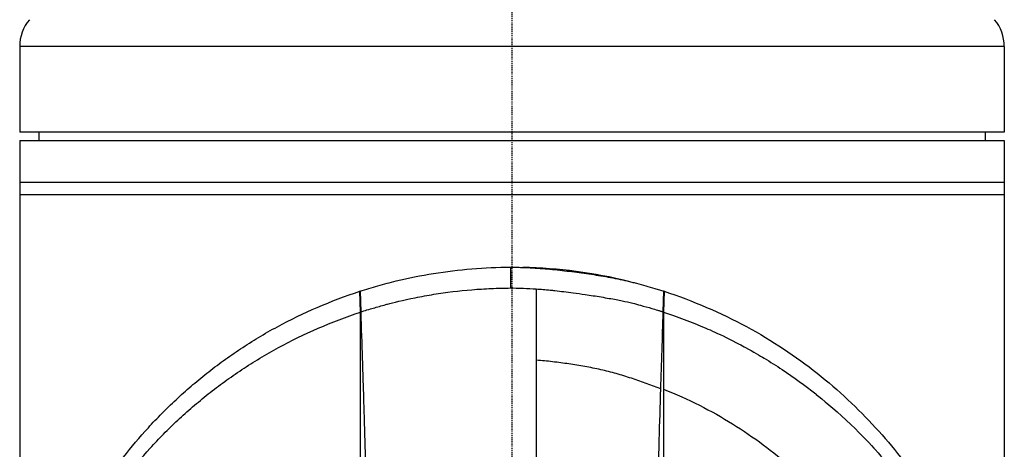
# Model space of a CAD drawing. Header units: millimetres. Extents: x 0 to 4378, y 0 to 2376.
# Tile 181 of 227: x 2194 to 2312, y 1307 to 1358. Entities that reach past the tile are written whole.
import ezdxf

# ---------------------------------------------------------------- set-up
doc = ezdxf.new("R2010")
doc.units = ezdxf.units.MM
doc.header["$LTSCALE"] = 0.2
doc.linetypes.add('CENTER2', pattern=[1.125, 0.75, -0.125, 0.125, -0.125])
doc.layers.add('02_Center Line', color=1, linetype='CENTER2')

# ---------------------------------------------------------------- blocks, each defined once
blk = doc.blocks.new('A$C47a589fd')
for p, q in [((59, 695.14), (-59, 695.14)), ((-59, 695.14), (-59, 684.9)), ((59, 695.14), (59, 684.9)), ((59, 684.9), (-59, 684.9)), ((-56.7, 684.9), (-56.71, 683.9)), ((56.7, 684.9), (56.71, 683.9)), ((-59, 683.9), (59, 683.9)), ((-59, 683.9), (-59, 535.5)), ((59, 683.9), (59, 535.5)), ((-59, 678.9), (59, 678.9)), ((-59, 677.4), (59, 677.4)), ((-0.18, 668.71), (-0.17, 666.22)), ((-18.21, 665.84), (-18.23, 665.83)), ((-18.15, 663.33), (-18.23, 665.83)), ((-18.21, 665.84), (-18.13, 663.35)), ((18.13, 663.35), (18.2, 665.84)), ((18.22, 665.83), (18.14, 663.33)), ((18.22, 665.83), (18.2, 665.84)), ((18.13, 663.35), (18.14, 663.33)), ((2.91, 657.57), (2.91, 645.29))]:
    blk.add_line(p, q)
for centre, radius, start, end in [((-54, 695.14), 5, 140, 180), ((54, 695.14), 5, 0, 40), ((0, 609.7), 59, 76.2705, 88.7519)]:
    blk.add_arc(centre, radius, start, end)
for start_param, end_param in [(0.352275, 0.352284), (5.9309, 5.930909)]:
    blk.add_ellipse((0, 660.63), major_axis=(3.1, 0), ratio=0.707107, start_param=start_param, end_param=end_param)
for points, knots in [([(-18.21, 665.84), (-17.86, 665.95), (-17.5, 666.07), (-17.15, 666.17), (-16.79, 666.28), (-16.43, 666.38), (-16.07, 666.48), (-15.71, 666.58), (-15.35, 666.68), (-14.98, 666.78), (-14.62, 666.88), (-14.25, 666.97), (-13.89, 667.06), (-12.42, 667.41), (-10.92, 667.71), (-9.41, 667.95), (-7.89, 668.2), (-6.36, 668.39), (-4.82, 668.51), (-3.28, 668.64), (-1.73, 668.71), (-0.18, 668.71)], [-1, -1, -1, -1, -0.9375, -0.9375, -0.9375, -0.875, -0.875, -0.875, -0.8125, -0.8125, -0.8125, -0.75, -0.75, -0.75, -0.5, -0.5, -0.5, -0.25, -0.25, -0.25, 0, 0, 0, 0]), ([(-0.18, 668.71), (0.02, 668.71), (0.22, 668.71), (0.42, 668.71), (0.61, 668.71), (0.81, 668.7), (1.01, 668.69), (1.4, 668.68), (1.8, 668.67), (2.19, 668.65), (2.98, 668.6), (3.76, 668.55), (4.55, 668.47), (5.33, 668.4), (6.11, 668.31), (6.89, 668.22), (7.67, 668.12), (8.44, 668.02), (9.22, 667.91), (9.99, 667.79), (10.76, 667.67), (11.52, 667.53), (12.29, 667.39), (13.05, 667.23), (13.8, 667.06), (13.99, 667.02), (14.17, 666.97), (14.36, 666.93), (14.55, 666.88), (14.73, 666.84), (14.92, 666.79), (15.29, 666.69), (15.66, 666.59), (16.02, 666.49), (16.39, 666.39), (16.76, 666.28), (17.12, 666.17), (17.3, 666.12), (17.48, 666.06), (17.66, 666.01), (17.84, 665.95), (18.02, 665.89), (18.2, 665.84)], [-1, -1, -1, -1, -0.96875, -0.96875, -0.96875, -0.9375, -0.9375, -0.9375, -0.875, -0.875, -0.875, -0.75, -0.75, -0.75, -0.625, -0.625, -0.625, -0.5, -0.5, -0.5, -0.375, -0.375, -0.375, -0.25, -0.25, -0.25, -0.21875, -0.21875, -0.21875, -0.1875, -0.1875, -0.1875, -0.125, -0.125, -0.125, -0.0625, -0.0625, -0.0625, -0.03125, -0.03125, -0.03125, 0, 0, 0, 0]), ([(-49.17, 642.32), (-47.53, 644.79), (-45.67, 647.19), (-43.58, 649.49), (-43.06, 650.06), (-42.52, 650.63), (-41.96, 651.19), (-41.41, 651.75), (-40.84, 652.3), (-40.26, 652.84), (-39.97, 653.11), (-39.67, 653.38), (-39.37, 653.65), (-39.07, 653.92), (-38.77, 654.19), (-38.46, 654.45), (-38.16, 654.71), (-37.84, 654.97), (-37.53, 655.23), (-37.22, 655.49), (-36.9, 655.75), (-36.58, 656), (-35.93, 656.51), (-35.27, 657.01), (-34.6, 657.5), (-33.92, 657.99), (-33.23, 658.47), (-32.53, 658.93), (-31.82, 659.4), (-31.1, 659.86), (-30.37, 660.3), (-29.63, 660.74), (-28.88, 661.17), (-28.11, 661.58), (-26.58, 662.41), (-24.98, 663.19), (-23.33, 663.9), (-21.68, 664.61), (-19.98, 665.26), (-18.23, 665.83)], [-1, -1, -1, -1, -0.75, -0.75, -0.75, -0.6875, -0.6875, -0.6875, -0.625, -0.625, -0.625, -0.59375, -0.59375, -0.59375, -0.5625, -0.5625, -0.5625, -0.53125, -0.53125, -0.53125, -0.5, -0.5, -0.5, -0.4375, -0.4375, -0.4375, -0.375, -0.375, -0.375, -0.3125, -0.3125, -0.3125, -0.25, -0.25, -0.25, -0.125, -0.125, -0.125, 0, 0, 0, 0]), ([(-18.13, 663.35), (-17.88, 663.43), (-17.64, 663.51), (-17.11, 663.67), (-16.8, 663.76), (-16.15, 663.95), (-15.64, 664.09), (-15.03, 664.26), (-14.96, 664.28), (-14.24, 664.47), (-13.06, 664.76), (-10.87, 665.2), (-10.13, 665.34), (-7.87, 665.7), (-6.34, 665.89), (-4.03, 666.08), (-3.26, 666.12), (-1.72, 666.19), (-0.95, 666.21), (-0.17, 666.22)], [-1.925983, -1.925983, -1.925983, -1.925983, -1.875869, -1.875869, -1.820686, -1.820686, -1.653095, -1.653095, -1.624088, -1.624088, -1.164895, -1.164895, -0.929585, -0.929585, -0.463526, -0.463526, -0.231599, -0.231599, 0, 0, 0, 0]), ([(-0.17, 666.22), (0.17, 666.22), (0.74, 666.21), (1.88, 666.17), (2.4, 666.14), (2.91, 666.11)], [-0.3421384, -0.3421384, -0.3421384, -0.3421384, -0.1542602, -0.1542602, -0.0000058, -0.0000058, -0.0000058, -0.0000058]), ([(2.91, 666.11), (3.46, 666.07), (4.01, 666.02), (4.75, 665.95), (4.93, 665.93), (5.86, 665.83), (6.61, 665.74), (7.8, 665.58), (8.28, 665.51), (9.41, 665.35), (10.06, 665.25), (11.02, 665.09), (11.34, 665.03), (11.93, 664.93), (12.21, 664.88), (12.73, 664.78), (12.97, 664.73), (13.64, 664.59), (14.06, 664.5), (14.76, 664.33), (15.09, 664.24), (15.83, 664.03), (16.32, 663.9), (16.97, 663.71), (17.22, 663.64), (17.57, 663.53), (17.72, 663.48), (17.9, 663.42), (18.01, 663.39), (18.13, 663.35)], [0, 0, 0, 0, 0.166671, 0.166671, 0.221871, 0.221871, 0.444489, 0.444489, 0.598255, 0.598255, 0.802929, 0.802929, 0.904924, 0.904924, 0.994423, 0.994423, 1.072733, 1.072733, 1.212093, 1.212093, 1.315259, 1.315259, 1.467472, 1.467472, 1.537706, 1.537706, 1.574978, 1.574978, 1.639288, 1.639288, 1.639288, 1.639288]), ([(2.91, 666.11), (2.91, 664.89), (2.91, 663.67), (2.91, 662.45), (2.91, 661.11), (2.91, 659.77), (2.91, 658.42), (2.91, 658.14), (2.91, 657.86), (2.91, 657.57)], [0.0000047, 0.0000047, 0.0000047, 0.0000047, 0.1757406, 0.1757406, 0.1757406, 0.3694067, 0.3694067, 0.3694067, 0.4102717, 0.4102717, 0.4102717, 0.4102717]), ([(18.22, 665.83), (19.98, 665.26), (21.68, 664.61), (23.33, 663.9), (24.98, 663.19), (26.57, 662.42), (28.11, 661.59), (31.18, 659.93), (34, 658.04), (36.57, 656.01), (39.15, 653.97), (41.48, 651.78), (43.58, 649.49), (45.67, 647.19), (47.53, 644.79), (49.17, 642.32)], [-1, -1, -1, -1, -0.875, -0.875, -0.875, -0.75, -0.75, -0.75, -0.5, -0.5, -0.5, -0.25, -0.25, -0.25, 0, 0, 0, 0]), ([(-48.93, 639.9), (-47.3, 642.36), (-45.45, 644.75), (-43.37, 647.04), (-42.85, 647.61), (-42.31, 648.18), (-41.76, 648.73), (-41.21, 649.29), (-40.64, 649.84), (-40.06, 650.38), (-39.77, 650.65), (-39.48, 650.92), (-39.18, 651.19), (-38.88, 651.45), (-38.58, 651.71), (-38.28, 651.98), (-37.97, 652.24), (-37.66, 652.5), (-37.35, 652.76), (-37.04, 653.02), (-36.72, 653.28), (-36.4, 653.53), (-35.76, 654.04), (-35.1, 654.53), (-34.43, 655.02), (-33.76, 655.5), (-33.08, 655.98), (-32.37, 656.44), (-31.67, 656.91), (-30.96, 657.36), (-30.22, 657.8), (-29.49, 658.24), (-28.74, 658.67), (-27.98, 659.08), (-26.46, 659.91), (-24.87, 660.69), (-23.23, 661.39), (-21.58, 662.1), (-19.89, 662.76), (-18.15, 663.33)], [0, 0, 0, 0, 0.25, 0.25, 0.25, 0.3125, 0.3125, 0.3125, 0.375, 0.375, 0.375, 0.40625, 0.40625, 0.40625, 0.4375, 0.4375, 0.4375, 0.46875, 0.46875, 0.46875, 0.5, 0.5, 0.5, 0.5625, 0.5625, 0.5625, 0.625, 0.625, 0.625, 0.6875, 0.6875, 0.6875, 0.75, 0.75, 0.75, 0.875, 0.875, 0.875, 1, 1, 1, 1]), ([(-18.14, 640.09), (-18.14, 641.01), (-18.14, 641.94), (-18.14, 642.88), (-18.14, 642.93), (-18.14, 642.98), (-18.14, 643.03), (-18.15, 643.93), (-18.15, 644.83), (-18.15, 645.73), (-18.15, 645.82), (-18.15, 645.92), (-18.15, 646.01), (-18.15, 646.89), (-18.15, 647.76), (-18.15, 648.64), (-18.15, 648.76), (-18.15, 648.89), (-18.15, 649.02), (-18.15, 649.88), (-18.15, 650.74), (-18.15, 651.6), (-18.15, 651.74), (-18.15, 651.89), (-18.15, 652.04), (-18.15, 652.89), (-18.15, 653.74), (-18.15, 654.6), (-18.15, 654.63), (-18.15, 654.67), (-18.15, 654.7), (-18.15, 655.68), (-18.15, 656.65), (-18.15, 657.62), (-18.15, 659.53), (-18.15, 661.44), (-18.15, 663.33)], [0, 0, 0, 0, 0.1206948, 0.1206948, 0.1206948, 0.1274688, 0.1274688, 0.1274688, 0.2438816, 0.2438816, 0.2438816, 0.256112, 0.256112, 0.256112, 0.3692231, 0.3692231, 0.3692231, 0.3854414, 0.3854414, 0.3854414, 0.4964218, 0.4964218, 0.4964218, 0.5152549, 0.5152549, 0.5152549, 0.6251524, 0.6251524, 0.6251524, 0.6298026, 0.6298026, 0.6298026, 0.7550606, 0.7550606, 0.7550606, 1, 1, 1, 1]), ([(-18.13, 663.35), (-18.07, 661.39), (-18, 659.52), (-17.94, 657.74), (-17.91, 656.53), (-17.87, 655.35), (-17.83, 654.2), (-17.81, 653.5), (-17.79, 652.82), (-17.77, 652.15), (-17.71, 650.21), (-17.66, 648.35), (-17.61, 646.56), (-17.59, 645.65), (-17.57, 644.72), (-17.54, 643.78), (-17.53, 643.32), (-17.52, 642.86), (-17.5, 642.39), (-17.49, 641.93), (-17.47, 641.57), (-17.47, 641.28), (-17.46, 641.18), (-17.46, 641.08), (-17.46, 641)], [0, 0, 0, 0, 0.25, 0.25, 0.25, 0.4058701, 0.4058701, 0.4058701, 0.5, 0.5, 0.5, 0.75, 0.75, 0.75, 0.875, 0.875, 0.875, 0.9375, 0.9375, 0.9375, 0.9829974, 0.9829974, 0.9829974, 0.9999998, 0.9999998, 0.9999998, 0.9999998]), ([(17.83, 654.13), (17.88, 655.66), (17.93, 657.19), (18.03, 660.27), (18.08, 661.81), (18.13, 663.35)], [0.0000004, 0.0000004, 0.0000004, 0.0000004, 0.4665484, 0.4665484, 0.9319989, 0.9319989, 0.9319989, 0.9319989]), ([(18.14, 663.33), (19.75, 662.81), (21.45, 662.17), (23.23, 661.41), (23.85, 661.14), (24.67, 660.77), (25.65, 660.3), (26.87, 659.7), (27.63, 659.29), (27.98, 659.1), (28.95, 658.57), (29.69, 658.13), (30.22, 657.81), (30.95, 657.37), (31.67, 656.92), (32.37, 656.45), (33.78, 655.52), (35.12, 654.55), (36.4, 653.53), (36.44, 653.5), (36.45, 653.49), (36.47, 653.47), (37.27, 652.84), (38.51, 651.83), (40.06, 650.38), (41.57, 648.98), (42.63, 647.84), (43.36, 647.04), (43.4, 647), (43.46, 646.93), (43.51, 646.87), (45.41, 644.78), (47.23, 642.45), (48.93, 639.9)], [-1, -1, -1, -1, -0.875, -0.875, -0.875, -0.8125, -0.8125, -0.8125, -0.75, -0.75, -0.75, -0.6875, -0.6875, -0.6875, -0.625, -0.625, -0.625, -0.5000062, -0.5000062, -0.5000062, -0.4961503, -0.4961503, -0.4961503, -0.375, -0.375, -0.375, -0.2500563, -0.2500563, -0.2500563, -0.243637, -0.243637, -0.243637, 0, 0, 0, 0]), ([(17.83, 654.13), (16.68, 654.6), (15.51, 655.02), (13.71, 655.6), (13.11, 655.79), (12.19, 656.05), (11.88, 656.13), (11.26, 656.29), (10.95, 656.36), (10.01, 656.57), (9.38, 656.7), (8.1, 656.92), (7.46, 657.03), (6.17, 657.22), (5.52, 657.3), (4.22, 657.46), (3.57, 657.52), (2.91, 657.57)], [0, 0, 0, 0, 0.25, 0.25, 0.375, 0.375, 0.4375, 0.4375, 0.5, 0.5, 0.625, 0.625, 0.75, 0.75, 0.875, 0.875, 1, 1, 1, 1]), ([(17.49, 642.08), (17.52, 643.07), (17.55, 644.06), (17.6, 646.03), (17.62, 647.02), (17.71, 650.05), (17.77, 652.09), (17.83, 654.13)], [0.000002, 0.000002, 0.000002, 0.000002, 0.303764, 0.303764, 0.607969, 0.607969, 1.235162, 1.235162, 1.235162, 1.235162]), ([(18.14, 654.1), (19.64, 653.52), (21.07, 652.87), (23.84, 651.48), (25.17, 650.73), (27.71, 649.15), (28.93, 648.32), (31.26, 646.59), (32.37, 645.69), (35.16, 643.24), (36.75, 641.65), (38.22, 639.99)], [0, 0, 0, 0, 0.125, 0.125, 0.25, 0.25, 0.375, 0.375, 0.5, 0.5, 0.703909, 0.703909, 0.703909, 0.703909]), ([(18.14, 654.1), (18.14, 651.66), (18.14, 649.27), (18.14, 646.94), (18.14, 644.61), (18.14, 642.33), (18.14, 640.09)], [0.3954379, 0.3954379, 0.3954379, 0.3954379, 0.6978194, 0.6978194, 0.6978194, 0.9999999, 0.9999999, 0.9999999, 0.9999999])]:
    blk.add_open_spline(points, degree=3, knots=knots)
for points in [[(-18.15, 663.33), (-18.14, 663.34), (-18.14, 663.34), (-18.13, 663.35)], [(18.14, 663.33), (18.14, 660.25), (18.14, 657.17), (18.14, 654.1)]]:
    blk.add_open_spline(points, degree=3)
at = {"layer": '02_Center Line'}
blk.add_line((0, 1165), (0, -20), dxfattribs=at)

msp = doc.modelspace()

# ---------------------------------------------------------------- block references
msp.add_blockref('A$C47a589fd', (2253.115, 659.684))

doc.saveas('drawing.dxf')
